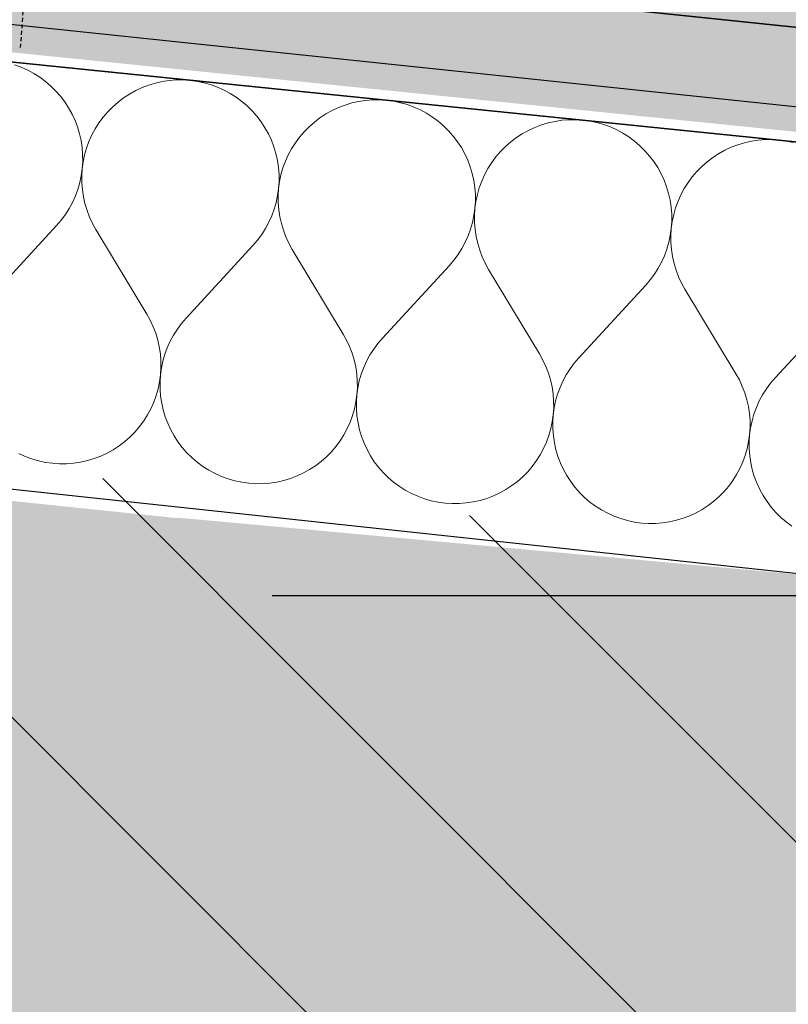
# Model space of a CAD drawing. Header units: millimetres. Extents: x -40276 to 214973, y -147941 to 35228.
# Tile 79 of 256: x -15891 to -15595, y 9356 to 9736. Entities that reach past the tile are written whole.
import ezdxf

# ---------------------------------------------------------------- set-up
doc = ezdxf.new("R2010")
doc.units = ezdxf.units.MM
doc.header["$MEASUREMENT"] = 0
doc.linetypes.add('Wipeout_Contour', pattern=[1000, 0, -1000])
doc.linetypes.add('Čárkovaná S', pattern=[2.5, 1.5, -1])
for name, color, linetype in [('1._POHLED ZÁPADNÍ_2_0_plochy', 7, 'Continuous'), ('1._POHLED ZÁPADNÍ_2_akustické prvky', 7, 'Continuous'), ('1._POHLED ZÁPADNÍ_2_Konstrukce - nosné', 7, 'Continuous'), ('1._POHLED ZÁPADNÍ_2_Nové_Interiér - schodiště', 7, 'Continuous'), ('1._POHLED ZÁPADNÍ_2_Nové_Kóty - SP', 7, 'Continuous'), ('1._POHLED ZÁPADNÍ_2_Nové_TZB - elektroinstalace', 7, 'Continuous'), ('1._POHLED ZÁPADNÍ_2_Nové_Výplně – Řezové', 7, 'Continuous'), ('1._POHLED ZÁPADNÍ_2_Výplně – Řezové', 7, 'Continuous')]:
    doc.layers.add(name, color=color, linetype=linetype)

# ---------------------------------------------------------------- blocks, each defined once
blk = doc.blocks.new('*X38', base_point=(-42174.69, -26223.67))
at = {"layer": '1._POHLED ZÁPADNÍ_2_Nové_Výplně – Řezové', "color": 21, "linetype": 'Continuous', "lineweight": 20, "true_color": 0xffaaaa}
for p, q in [((-15890.76, 9717.53), (-15893.31, 9718.46)), ((-15888.27, 9716.41), (-15890.76, 9717.53)), ((-15885.88, 9715.12), (-15888.27, 9716.41)), ((-15883.58, 9713.66), (-15885.88, 9715.12)), ((-15881.39, 9712.05), (-15883.58, 9713.66)), ((-15879.33, 9710.28), (-15881.39, 9712.05)), ((-15836.32, 9712.01), (-15838.97, 9711.42)), ((-15833.63, 9712.41), (-15836.32, 9712.01)), ((-15830.92, 9712.63), (-15833.63, 9712.41)), ((-15828.19, 9712.64), (-15830.92, 9712.63)), ((-15825.48, 9712.46), (-15828.19, 9712.64)), ((-15822.78, 9712.09), (-15825.48, 9712.46)), ((-15820.12, 9711.53), (-15822.78, 9712.09)), ((-15817.51, 9710.78), (-15820.12, 9711.53)), ((-15877.39, 9708.36), (-15879.33, 9710.28)), ((-15875.6, 9706.32), (-15877.39, 9708.36)), ((-15846.59, 9708.52), (-15848.97, 9707.2)), ((-15844.12, 9709.67), (-15846.59, 9708.52)), ((-15841.58, 9710.63), (-15844.12, 9709.67)), ((-15838.97, 9711.42), (-15841.58, 9710.63)), ((-15814.95, 9709.85), (-15817.51, 9710.78)), ((-15812.47, 9708.73), (-15814.95, 9709.85)), ((-15810.08, 9707.44), (-15812.47, 9708.73)), ((-15873.96, 9704.15), (-15875.6, 9706.32)), ((-15872.47, 9701.87), (-15873.96, 9704.15)), ((-15853.41, 9704.07), (-15855.46, 9702.28)), ((-15851.25, 9705.72), (-15853.41, 9704.07)), ((-15848.97, 9707.2), (-15851.25, 9705.72)), ((-15807.78, 9705.98), (-15810.08, 9707.44)), ((-15805.59, 9704.37), (-15807.78, 9705.98)), ((-15803.52, 9702.6), (-15805.59, 9704.37)), ((-15760.52, 9704.33), (-15763.17, 9703.74)), ((-15757.82, 9704.74), (-15760.52, 9704.33)), ((-15755.11, 9704.95), (-15757.82, 9704.74)), ((-15752.39, 9704.96), (-15755.11, 9704.95)), ((-15749.68, 9704.79), (-15752.39, 9704.96)), ((-15746.98, 9704.41), (-15749.68, 9704.79)), ((-15744.32, 9703.85), (-15746.98, 9704.41)), ((-15741.71, 9703.1), (-15744.32, 9703.85)), ((-15871.15, 9699.49), (-15872.47, 9701.87)), ((-15857.37, 9700.34), (-15859.14, 9698.27)), ((-15855.46, 9702.28), (-15857.37, 9700.34)), ((-15801.59, 9700.68), (-15803.52, 9702.6)), ((-15799.8, 9698.64), (-15801.59, 9700.68)), ((-15770.79, 9700.84), (-15773.17, 9699.52)), ((-15768.32, 9701.99), (-15770.79, 9700.84)), ((-15765.78, 9702.95), (-15768.32, 9701.99)), ((-15763.17, 9703.74), (-15765.78, 9702.95)), ((-15739.15, 9702.17), (-15741.71, 9703.1)), ((-15736.67, 9701.05), (-15739.15, 9702.17)), ((-15734.27, 9699.76), (-15736.67, 9701.05)), ((-15870.01, 9697.02), (-15871.15, 9699.49)), ((-15869.05, 9694.48), (-15870.01, 9697.02)), ((-15859.14, 9698.27), (-15860.75, 9696.08)), ((-15798.15, 9696.47), (-15799.8, 9698.64)), ((-15796.67, 9694.19), (-15798.15, 9696.47)), ((-15777.61, 9696.39), (-15779.66, 9694.6)), ((-15775.44, 9698.04), (-15777.61, 9696.39)), ((-15773.17, 9699.52), (-15775.44, 9698.04)), ((-15731.98, 9698.3), (-15734.27, 9699.76)), ((-15729.79, 9696.69), (-15731.98, 9698.3)), ((-15727.72, 9694.92), (-15729.79, 9696.69)), ((-15684.71, 9696.65), (-15687.37, 9696.06)), ((-15682.02, 9697.06), (-15684.71, 9696.65)), ((-15679.31, 9697.27), (-15682.02, 9697.06)), ((-15676.59, 9697.28), (-15679.31, 9697.27)), ((-15673.87, 9697.11), (-15676.59, 9697.28)), ((-15671.18, 9696.74), (-15673.87, 9697.11)), ((-15668.52, 9696.17), (-15671.18, 9696.74)), ((-15868.26, 9691.87), (-15869.05, 9694.48)), ((-15862.21, 9693.79), (-15863.5, 9691.39)), ((-15860.75, 9696.08), (-15862.21, 9693.79)), ((-15795.35, 9691.81), (-15796.67, 9694.19)), ((-15781.57, 9692.66), (-15783.34, 9690.59)), ((-15779.66, 9694.6), (-15781.57, 9692.66)), ((-15725.79, 9693.01), (-15727.72, 9694.92)), ((-15723.99, 9690.96), (-15725.79, 9693.01)), ((-15694.98, 9693.16), (-15697.36, 9691.84)), ((-15692.52, 9694.31), (-15694.98, 9693.16)), ((-15689.97, 9695.27), (-15692.52, 9694.31)), ((-15687.37, 9696.06), (-15689.97, 9695.27)), ((-15665.9, 9695.42), (-15668.52, 9696.17)), ((-15663.35, 9694.49), (-15665.9, 9695.42)), ((-15660.87, 9693.37), (-15663.35, 9694.49)), ((-15658.47, 9692.08), (-15660.87, 9693.37)), ((-15867.67, 9689.22), (-15868.26, 9691.87)), ((-15867.27, 9686.53), (-15867.67, 9689.22)), ((-15864.61, 9688.91), (-15865.54, 9686.35)), ((-15863.5, 9691.39), (-15864.61, 9688.91)), ((-15794.21, 9689.34), (-15795.35, 9691.81)), ((-15793.24, 9686.8), (-15794.21, 9689.34)), ((-15783.34, 9690.59), (-15784.95, 9688.4)), ((-15722.35, 9688.79), (-15723.99, 9690.96)), ((-15720.87, 9686.51), (-15722.35, 9688.79)), ((-15701.81, 9688.71), (-15703.85, 9686.92)), ((-15699.64, 9690.36), (-15701.81, 9688.71)), ((-15697.36, 9691.84), (-15699.64, 9690.36)), ((-15656.17, 9690.63), (-15658.47, 9692.08)), ((-15653.99, 9689.01), (-15656.17, 9690.63)), ((-15651.92, 9687.24), (-15653.99, 9689.01)), ((-15608.91, 9688.97), (-15611.56, 9688.38)), ((-15606.22, 9689.38), (-15608.91, 9688.97)), ((-15603.51, 9689.59), (-15606.22, 9689.38)), ((-15600.79, 9689.6), (-15603.51, 9689.59)), ((-15598.07, 9689.43), (-15600.79, 9689.6)), ((-15595.38, 9689.06), (-15598.07, 9689.43)), ((-15592.72, 9688.49), (-15595.38, 9689.06)), ((-15867.06, 9683.81), (-15867.27, 9686.53)), ((-15865.54, 9686.35), (-15866.29, 9683.74)), ((-15792.46, 9684.19), (-15793.24, 9686.8)), ((-15786.41, 9686.11), (-15787.7, 9683.71)), ((-15784.95, 9688.4), (-15786.41, 9686.11)), ((-15719.55, 9684.13), (-15720.87, 9686.51)), ((-15705.76, 9684.98), (-15707.53, 9682.91)), ((-15703.85, 9686.92), (-15705.76, 9684.98)), ((-15649.99, 9685.33), (-15651.92, 9687.24)), ((-15648.19, 9683.28), (-15649.99, 9685.33)), ((-15619.18, 9685.48), (-15621.56, 9684.16)), ((-15616.71, 9686.63), (-15619.18, 9685.48)), ((-15614.17, 9687.59), (-15616.71, 9686.63)), ((-15611.56, 9688.38), (-15614.17, 9687.59)), ((-15867.22, 9678.38), (-15867.04, 9681.09)), ((-15866.85, 9681.07), (-15867.22, 9678.38)), ((-15867.04, 9681.09), (-15867.06, 9683.81)), ((-15866.29, 9683.74), (-15866.85, 9681.07)), ((-15791.87, 9681.54), (-15792.46, 9684.19)), ((-15791.47, 9678.85), (-15791.87, 9681.54)), ((-15788.81, 9681.23), (-15789.74, 9678.67)), ((-15787.7, 9683.71), (-15788.81, 9681.23)), ((-15718.41, 9681.66), (-15719.55, 9684.13)), ((-15717.44, 9679.12), (-15718.41, 9681.66)), ((-15707.53, 9682.91), (-15709.15, 9680.73)), ((-15646.55, 9681.11), (-15648.19, 9683.28)), ((-15645.06, 9678.83), (-15646.55, 9681.11)), ((-15626.01, 9681.03), (-15628.05, 9679.24)), ((-15623.84, 9682.68), (-15626.01, 9681.03)), ((-15621.56, 9684.16), (-15623.84, 9682.68)), ((-15867.6, 9675.68), (-15867.22, 9678.38)), ((-15867.22, 9678.38), (-15867.4, 9675.66)), ((-15791.26, 9676.13), (-15791.47, 9678.85)), ((-15789.74, 9678.67), (-15790.49, 9676.06)), ((-15716.66, 9676.51), (-15717.44, 9679.12)), ((-15710.6, 9678.43), (-15711.89, 9676.03)), ((-15709.15, 9680.73), (-15710.6, 9678.43)), ((-15643.75, 9676.45), (-15645.06, 9678.83)), ((-15629.96, 9677.3), (-15631.73, 9675.23)), ((-15628.05, 9679.24), (-15629.96, 9677.3)), ((-15868.16, 9673.02), (-15867.6, 9675.68)), ((-15867.4, 9675.66), (-15867.38, 9672.94)), ((-15791.24, 9673.41), (-15791.26, 9676.13)), ((-15790.49, 9676.06), (-15791.05, 9673.4)), ((-15716.07, 9673.86), (-15716.66, 9676.51)), ((-15715.66, 9671.17), (-15716.07, 9673.86)), ((-15713.01, 9673.55), (-15713.94, 9670.99)), ((-15711.89, 9676.03), (-15713.01, 9673.55)), ((-15642.6, 9673.98), (-15643.75, 9676.45)), ((-15641.64, 9671.44), (-15642.6, 9673.98)), ((-15631.73, 9675.23), (-15633.35, 9673.05)), ((-15869.85, 9667.85), (-15868.91, 9670.41)), ((-15868.91, 9670.41), (-15868.16, 9673.02)), ((-15867.38, 9672.94), (-15867.17, 9670.23)), ((-15867.17, 9670.23), (-15866.76, 9667.54)), ((-15791.79, 9668), (-15791.42, 9670.7)), ((-15791.42, 9670.7), (-15791.6, 9667.98)), ((-15791.42, 9670.7), (-15791.24, 9673.41)), ((-15791.05, 9673.4), (-15791.42, 9670.7)), ((-15715.45, 9668.46), (-15715.66, 9671.17)), ((-15713.94, 9670.99), (-15714.69, 9668.38)), ((-15640.86, 9668.83), (-15641.64, 9671.44)), ((-15634.8, 9670.75), (-15636.09, 9668.35)), ((-15633.35, 9673.05), (-15634.8, 9670.75)), ((-15870.97, 9665.37), (-15869.85, 9667.85)), ((-15866.76, 9667.54), (-15866.17, 9664.89)), ((-15792.36, 9665.34), (-15791.79, 9668)), ((-15791.6, 9667.98), (-15791.58, 9665.26)), ((-15715.44, 9665.74), (-15715.45, 9668.46)), ((-15714.69, 9668.38), (-15715.25, 9665.72)), ((-15640.26, 9666.18), (-15640.86, 9668.83)), ((-15639.86, 9663.49), (-15640.26, 9666.18)), ((-15637.2, 9665.87), (-15638.14, 9663.31)), ((-15636.09, 9668.35), (-15637.2, 9665.87)), ((-15873.72, 9660.68), (-15872.26, 9662.98)), ((-15872.26, 9662.98), (-15870.97, 9665.37)), ((-15866.17, 9664.89), (-15865.38, 9662.28)), ((-15865.38, 9662.28), (-15864.41, 9659.74)), ((-15794.05, 9660.17), (-15793.11, 9662.73)), ((-15793.11, 9662.73), (-15792.36, 9665.34)), ((-15791.58, 9665.26), (-15791.37, 9662.55)), ((-15791.37, 9662.55), (-15790.96, 9659.86)), ((-15715.99, 9660.33), (-15715.62, 9663.02)), ((-15715.62, 9663.02), (-15715.79, 9660.31)), ((-15715.62, 9663.02), (-15715.44, 9665.74)), ((-15715.25, 9665.72), (-15715.62, 9663.02)), ((-15639.65, 9660.78), (-15639.86, 9663.49)), ((-15638.14, 9663.31), (-15638.89, 9660.7)), ((-15877.1, 9656.43), (-15875.33, 9658.5)), ((-15875.33, 9658.5), (-15873.72, 9660.68)), ((-15864.41, 9659.74), (-15863.26, 9657.27)), ((-15795.16, 9657.69), (-15794.05, 9660.17)), ((-15790.96, 9659.86), (-15790.36, 9657.21)), ((-15716.55, 9657.66), (-15715.99, 9660.33)), ((-15715.79, 9660.31), (-15715.78, 9657.59)), ((-15639.64, 9658.06), (-15639.65, 9660.78)), ((-15638.89, 9660.7), (-15639.45, 9658.04)), ((-15877.1, 9656.43), (-15902.92, 9628.41)), ((-15863.26, 9657.27), (-15861.94, 9654.89)), ((-15861.94, 9654.89), (-15842.28, 9622.27)), ((-15797.91, 9653), (-15796.45, 9655.3)), ((-15796.45, 9655.3), (-15795.16, 9657.69)), ((-15790.36, 9657.21), (-15789.58, 9654.6)), ((-15789.58, 9654.6), (-15788.61, 9652.06)), ((-15718.24, 9652.5), (-15717.31, 9655.05)), ((-15717.31, 9655.05), (-15716.55, 9657.66)), ((-15715.78, 9657.59), (-15715.56, 9654.87)), ((-15715.56, 9654.87), (-15715.16, 9652.18)), ((-15640.19, 9652.65), (-15639.82, 9655.34)), ((-15639.82, 9655.34), (-15639.99, 9652.63)), ((-15639.82, 9655.34), (-15639.64, 9658.06)), ((-15639.45, 9658.04), (-15639.82, 9655.34)), ((-15801.3, 9648.75), (-15799.53, 9650.82)), ((-15799.53, 9650.82), (-15797.91, 9653)), ((-15788.61, 9652.06), (-15787.46, 9649.59)), ((-15719.36, 9650.01), (-15718.24, 9652.5)), ((-15715.16, 9652.18), (-15714.56, 9649.53)), ((-15640.75, 9649.98), (-15640.19, 9652.65)), ((-15639.99, 9652.63), (-15639.97, 9649.91)), ((-15801.3, 9648.75), (-15827.11, 9620.73)), ((-15787.46, 9649.59), (-15786.14, 9647.22)), ((-15786.14, 9647.22), (-15766.47, 9614.59)), ((-15722.11, 9645.32), (-15720.65, 9647.62)), ((-15720.65, 9647.62), (-15719.36, 9650.01)), ((-15714.56, 9649.53), (-15713.78, 9646.92)), ((-15713.78, 9646.92), (-15712.81, 9644.38)), ((-15642.44, 9644.82), (-15641.5, 9647.37)), ((-15641.5, 9647.37), (-15640.75, 9649.98)), ((-15639.97, 9649.91), (-15639.76, 9647.19)), ((-15639.76, 9647.19), (-15639.35, 9644.5)), ((-15725.5, 9641.07), (-15723.73, 9643.14)), ((-15723.73, 9643.14), (-15722.11, 9645.32)), ((-15712.81, 9644.38), (-15711.66, 9641.91)), ((-15643.56, 9642.34), (-15642.44, 9644.82)), ((-15639.35, 9644.5), (-15638.76, 9641.85)), ((-15725.5, 9641.07), (-15751.31, 9613.05)), ((-15711.66, 9641.91), (-15710.34, 9639.54)), ((-15710.34, 9639.54), (-15690.67, 9606.91)), ((-15646.31, 9637.64), (-15644.85, 9639.94)), ((-15644.85, 9639.94), (-15643.56, 9642.34)), ((-15638.76, 9641.85), (-15637.97, 9639.24)), ((-15637.97, 9639.24), (-15637, 9636.7)), ((-15649.7, 9633.39), (-15647.93, 9635.46)), ((-15647.93, 9635.46), (-15646.31, 9637.64)), ((-15637, 9636.7), (-15635.86, 9634.24)), ((-15649.7, 9633.39), (-15675.51, 9605.38)), ((-15635.86, 9634.24), (-15634.54, 9631.86)), ((-15634.54, 9631.86), (-15614.87, 9599.23)), ((-15573.89, 9625.71), (-15599.71, 9597.7)), ((-15840.95, 9619.89), (-15842.28, 9622.27)), ((-15827.11, 9620.73), (-15828.89, 9618.67)), ((-15839.81, 9617.42), (-15840.95, 9619.89)), ((-15838.84, 9614.88), (-15839.81, 9617.42)), ((-15830.5, 9616.48), (-15831.96, 9614.19)), ((-15828.89, 9618.67), (-15830.5, 9616.48)), ((-15838.05, 9612.28), (-15838.84, 9614.88)), ((-15831.96, 9614.19), (-15833.25, 9611.79)), ((-15765.15, 9612.21), (-15766.47, 9614.59)), ((-15751.31, 9613.05), (-15753.08, 9610.99)), ((-15837.46, 9609.62), (-15838.05, 9612.28)), ((-15837.05, 9606.93), (-15837.46, 9609.62)), ((-15834.37, 9609.31), (-15835.31, 9606.76)), ((-15833.25, 9611.79), (-15834.37, 9609.31)), ((-15764, 9609.75), (-15765.15, 9612.21)), ((-15763.04, 9607.2), (-15764, 9609.75)), ((-15753.08, 9610.99), (-15754.7, 9608.8)), ((-15836.84, 9604.22), (-15837.05, 9606.93)), ((-15835.31, 9606.76), (-15836.06, 9604.14)), ((-15762.25, 9604.6), (-15763.04, 9607.2)), ((-15756.16, 9606.51), (-15757.45, 9604.11)), ((-15754.7, 9608.8), (-15756.16, 9606.51)), ((-15689.35, 9604.53), (-15690.67, 9606.91)), ((-15675.51, 9605.38), (-15677.28, 9603.31)), ((-15837, 9598.79), (-15836.82, 9601.5)), ((-15836.62, 9601.48), (-15837, 9598.79)), ((-15836.82, 9601.5), (-15836.84, 9604.22)), ((-15836.06, 9604.14), (-15836.62, 9601.48)), ((-15761.66, 9601.94), (-15762.25, 9604.6)), ((-15761.25, 9599.25), (-15761.66, 9601.94)), ((-15758.57, 9601.63), (-15759.51, 9599.08)), ((-15757.45, 9604.11), (-15758.57, 9601.63)), ((-15688.2, 9602.07), (-15689.35, 9604.53)), ((-15687.23, 9599.52), (-15688.2, 9602.07)), ((-15677.28, 9603.31), (-15678.9, 9601.12)), ((-15837.37, 9596.09), (-15837, 9598.79)), ((-15837, 9598.79), (-15837.18, 9596.07)), ((-15761.04, 9596.54), (-15761.25, 9599.25)), ((-15759.51, 9599.08), (-15760.26, 9596.46)), ((-15686.45, 9596.92), (-15687.23, 9599.52)), ((-15680.36, 9598.83), (-15681.65, 9596.43)), ((-15678.9, 9601.12), (-15680.36, 9598.83)), ((-15613.55, 9596.85), (-15614.87, 9599.23)), ((-15599.71, 9597.7), (-15601.48, 9595.63)), ((-15837.93, 9593.43), (-15837.37, 9596.09)), ((-15837.18, 9596.07), (-15837.16, 9593.35)), ((-15761.19, 9591.11), (-15761.02, 9593.82)), ((-15760.82, 9593.8), (-15761.19, 9591.11)), ((-15761.02, 9593.82), (-15761.04, 9596.54)), ((-15760.26, 9596.46), (-15760.82, 9593.8)), ((-15685.85, 9594.26), (-15686.45, 9596.92)), ((-15685.45, 9591.57), (-15685.85, 9594.26)), ((-15682.77, 9593.95), (-15683.7, 9591.4)), ((-15681.65, 9596.43), (-15682.77, 9593.95)), ((-15612.4, 9594.39), (-15613.55, 9596.85)), ((-15611.43, 9591.84), (-15612.4, 9594.39)), ((-15601.48, 9595.63), (-15603.1, 9593.44)), ((-15839.61, 9588.26), (-15838.67, 9590.81)), ((-15838.67, 9590.81), (-15837.93, 9593.43)), ((-15837.16, 9593.35), (-15836.95, 9590.64)), ((-15836.95, 9590.64), (-15836.55, 9587.95)), ((-15761.56, 9588.41), (-15761.19, 9591.11)), ((-15761.19, 9591.11), (-15761.37, 9588.39)), ((-15685.23, 9588.86), (-15685.45, 9591.57)), ((-15683.7, 9591.4), (-15684.46, 9588.78)), ((-15610.65, 9589.24), (-15611.43, 9591.84)), ((-15604.56, 9591.15), (-15605.85, 9588.75)), ((-15603.1, 9593.44), (-15604.56, 9591.15)), ((-15840.72, 9585.77), (-15839.61, 9588.26)), ((-15836.55, 9587.95), (-15835.96, 9585.29)), ((-15762.12, 9585.75), (-15761.56, 9588.41)), ((-15761.37, 9588.39), (-15761.36, 9585.67)), ((-15685.39, 9583.43), (-15685.22, 9586.14)), ((-15685.02, 9586.12), (-15685.39, 9583.43)), ((-15685.22, 9586.14), (-15685.23, 9588.86)), ((-15684.46, 9588.78), (-15685.02, 9586.12)), ((-15610.05, 9586.59), (-15610.65, 9589.24)), ((-15609.64, 9583.9), (-15610.05, 9586.59)), ((-15606.96, 9586.27), (-15607.9, 9583.72)), ((-15605.85, 9588.75), (-15606.96, 9586.27)), ((-15843.47, 9581.08), (-15842.01, 9583.38)), ((-15842.01, 9583.38), (-15840.72, 9585.77)), ((-15835.96, 9585.29), (-15835.17, 9582.69)), ((-15835.17, 9582.69), (-15834.21, 9580.14)), ((-15763.81, 9580.58), (-15762.87, 9583.13)), ((-15762.87, 9583.13), (-15762.12, 9585.75)), ((-15761.36, 9585.67), (-15761.15, 9582.96)), ((-15761.15, 9582.96), (-15760.75, 9580.27)), ((-15685.76, 9580.73), (-15685.39, 9583.43)), ((-15685.39, 9583.43), (-15685.57, 9580.71)), ((-15609.43, 9581.18), (-15609.64, 9583.9)), ((-15607.9, 9583.72), (-15608.65, 9581.1)), ((-15846.85, 9576.82), (-15845.08, 9578.89)), ((-15845.08, 9578.89), (-15843.47, 9581.08)), ((-15834.21, 9580.14), (-15833.06, 9577.67)), ((-15764.92, 9578.1), (-15763.81, 9580.58)), ((-15760.75, 9580.27), (-15760.15, 9577.61)), ((-15686.32, 9578.07), (-15685.76, 9580.73)), ((-15685.57, 9580.71), (-15685.56, 9577.99)), ((-15609.59, 9575.75), (-15609.41, 9578.46)), ((-15609.41, 9578.46), (-15609.43, 9581.18)), ((-15608.65, 9581.1), (-15609.22, 9578.44)), ((-15850.81, 9573.09), (-15848.76, 9574.89)), ((-15848.76, 9574.89), (-15846.85, 9576.82)), ((-15833.06, 9577.67), (-15831.75, 9575.29)), ((-15831.75, 9575.29), (-15830.26, 9573.01)), ((-15767.66, 9573.4), (-15766.21, 9575.7)), ((-15766.21, 9575.7), (-15764.92, 9578.1)), ((-15760.15, 9577.61), (-15759.37, 9575.01)), ((-15759.37, 9575.01), (-15758.41, 9572.46)), ((-15688, 9572.9), (-15687.07, 9575.45)), ((-15687.07, 9575.45), (-15686.32, 9578.07)), ((-15685.56, 9577.99), (-15685.35, 9575.28)), ((-15685.35, 9575.28), (-15684.94, 9572.59)), ((-15609.96, 9573.05), (-15609.59, 9575.75)), ((-15609.59, 9575.75), (-15609.77, 9573.03)), ((-15609.22, 9578.44), (-15609.59, 9575.75)), ((-15855.25, 9569.96), (-15852.97, 9571.45)), ((-15852.97, 9571.45), (-15850.81, 9573.09)), ((-15830.26, 9573.01), (-15828.62, 9570.85)), ((-15828.62, 9570.85), (-15826.83, 9568.8)), ((-15771.05, 9569.14), (-15769.28, 9571.21)), ((-15769.28, 9571.21), (-15767.66, 9573.4)), ((-15758.41, 9572.46), (-15757.26, 9570)), ((-15689.12, 9570.42), (-15688, 9572.9)), ((-15684.94, 9572.59), (-15684.35, 9569.93)), ((-15610.52, 9570.39), (-15609.96, 9573.05)), ((-15609.77, 9573.03), (-15609.75, 9570.31)), ((-15891.75, 9568.43), (-15889.27, 9567.32)), ((-15889.27, 9567.32), (-15886.71, 9566.38)), ((-15862.64, 9566.53), (-15860.1, 9567.5)), ((-15860.1, 9567.5), (-15857.63, 9568.64)), ((-15857.63, 9568.64), (-15855.25, 9569.96)), ((-15826.83, 9568.8), (-15824.89, 9566.89)), ((-15775, 9565.41), (-15772.96, 9567.21)), ((-15772.96, 9567.21), (-15771.05, 9569.14)), ((-15757.26, 9570), (-15755.94, 9567.61)), ((-15755.94, 9567.61), (-15754.46, 9565.33)), ((-15691.86, 9565.72), (-15690.4, 9568.02)), ((-15690.4, 9568.02), (-15689.12, 9570.42)), ((-15684.35, 9569.93), (-15683.57, 9567.33)), ((-15683.57, 9567.33), (-15682.6, 9564.78)), ((-15612.2, 9565.22), (-15611.27, 9567.77)), ((-15611.27, 9567.77), (-15610.52, 9570.39)), ((-15609.75, 9570.31), (-15609.54, 9567.6)), ((-15609.54, 9567.6), (-15609.14, 9564.91)), ((-15886.71, 9566.38), (-15884.1, 9565.63)), ((-15884.1, 9565.63), (-15881.43, 9565.07)), ((-15881.43, 9565.07), (-15878.74, 9564.7)), ((-15878.74, 9564.7), (-15876.02, 9564.52)), ((-15876.02, 9564.52), (-15873.3, 9564.54)), ((-15873.3, 9564.54), (-15870.59, 9564.75)), ((-15870.59, 9564.75), (-15867.9, 9565.15)), ((-15867.9, 9565.15), (-15865.25, 9565.75)), ((-15865.25, 9565.75), (-15862.64, 9566.53)), ((-15824.89, 9566.89), (-15822.83, 9565.12)), ((-15822.83, 9565.12), (-15820.64, 9563.5)), ((-15820.64, 9563.5), (-15818.34, 9562.04)), ((-15779.45, 9562.28), (-15777.17, 9563.77)), ((-15777.17, 9563.77), (-15775, 9565.41)), ((-15754.46, 9565.33), (-15752.82, 9563.17)), ((-15695.24, 9561.47), (-15693.48, 9563.53)), ((-15693.48, 9563.53), (-15691.86, 9565.72)), ((-15682.6, 9564.78), (-15681.46, 9562.32)), ((-15613.31, 9562.74), (-15612.2, 9565.22)), ((-15609.14, 9564.91), (-15608.55, 9562.25)), ((-15818.34, 9562.04), (-15815.95, 9560.75)), ((-15815.95, 9560.75), (-15813.46, 9559.64)), ((-15813.46, 9559.64), (-15810.91, 9558.7)), ((-15786.84, 9558.85), (-15784.3, 9559.82)), ((-15784.3, 9559.82), (-15781.83, 9560.97)), ((-15781.83, 9560.97), (-15779.45, 9562.28)), ((-15752.82, 9563.17), (-15751.02, 9561.12)), ((-15751.02, 9561.12), (-15749.09, 9559.21)), ((-15699.2, 9557.73), (-15697.16, 9559.53)), ((-15697.16, 9559.53), (-15695.24, 9561.47)), ((-15681.46, 9562.32), (-15680.14, 9559.94)), ((-15680.14, 9559.94), (-15678.66, 9557.66)), ((-15616.06, 9558.04), (-15614.6, 9560.34)), ((-15614.6, 9560.34), (-15613.31, 9562.74)), ((-15608.55, 9562.25), (-15607.77, 9559.65)), ((-15607.77, 9559.65), (-15606.8, 9557.1)), ((-15810.91, 9558.7), (-15808.29, 9557.95)), ((-15808.29, 9557.95), (-15805.63, 9557.39)), ((-15805.63, 9557.39), (-15802.94, 9557.02)), ((-15802.94, 9557.02), (-15800.22, 9556.84)), ((-15800.22, 9556.84), (-15797.5, 9556.86)), ((-15797.5, 9556.86), (-15794.79, 9557.07)), ((-15794.79, 9557.07), (-15792.1, 9557.47)), ((-15792.1, 9557.47), (-15789.44, 9558.07)), ((-15789.44, 9558.07), (-15786.84, 9558.85)), ((-15749.09, 9559.21), (-15747.02, 9557.44)), ((-15747.02, 9557.44), (-15744.84, 9555.82)), ((-15744.84, 9555.82), (-15742.54, 9554.36)), ((-15703.65, 9554.6), (-15701.37, 9556.09)), ((-15701.37, 9556.09), (-15699.2, 9557.73)), ((-15678.66, 9557.66), (-15677.02, 9555.49)), ((-15619.44, 9553.79), (-15617.67, 9555.85)), ((-15617.67, 9555.85), (-15616.06, 9558.04)), ((-15606.8, 9557.1), (-15605.66, 9554.64)), ((-15742.54, 9554.36), (-15740.14, 9553.07)), ((-15740.14, 9553.07), (-15737.66, 9551.96)), ((-15737.66, 9551.96), (-15735.11, 9551.02)), ((-15711.04, 9551.17), (-15708.49, 9552.14)), ((-15708.49, 9552.14), (-15706.03, 9553.29)), ((-15706.03, 9553.29), (-15703.65, 9554.6)), ((-15677.02, 9555.49), (-15675.22, 9553.44)), ((-15675.22, 9553.44), (-15673.29, 9551.53)), ((-15623.4, 9550.06), (-15621.35, 9551.85)), ((-15621.35, 9551.85), (-15619.44, 9553.79)), ((-15605.66, 9554.64), (-15604.34, 9552.26)), ((-15604.34, 9552.26), (-15602.86, 9549.98)), ((-15735.11, 9551.02), (-15732.49, 9550.27)), ((-15732.49, 9550.27), (-15729.83, 9549.71)), ((-15729.83, 9549.71), (-15727.13, 9549.34)), ((-15727.13, 9549.34), (-15724.42, 9549.16)), ((-15724.42, 9549.16), (-15721.7, 9549.18)), ((-15721.7, 9549.18), (-15718.99, 9549.39)), ((-15718.99, 9549.39), (-15716.3, 9549.8)), ((-15716.3, 9549.8), (-15713.64, 9550.39)), ((-15713.64, 9550.39), (-15711.04, 9551.17)), ((-15673.29, 9551.53), (-15671.22, 9549.76)), ((-15671.22, 9549.76), (-15669.03, 9548.14)), ((-15669.03, 9548.14), (-15666.74, 9546.69)), ((-15627.84, 9546.93), (-15625.57, 9548.41)), ((-15625.57, 9548.41), (-15623.4, 9550.06)), ((-15602.86, 9549.98), (-15601.21, 9547.81)), ((-15666.74, 9546.69), (-15664.34, 9545.4)), ((-15664.34, 9545.4), (-15661.86, 9544.28)), ((-15661.86, 9544.28), (-15659.3, 9543.35)), ((-15635.23, 9543.49), (-15632.69, 9544.46)), ((-15632.69, 9544.46), (-15630.22, 9545.61)), ((-15630.22, 9545.61), (-15627.84, 9546.93)), ((-15601.21, 9547.81), (-15599.42, 9545.76)), ((-15599.42, 9545.76), (-15597.48, 9543.85)), ((-15659.3, 9543.35), (-15656.69, 9542.59)), ((-15656.69, 9542.59), (-15654.03, 9542.03)), ((-15654.03, 9542.03), (-15651.33, 9541.66)), ((-15651.33, 9541.66), (-15648.62, 9541.48)), ((-15648.62, 9541.48), (-15645.9, 9541.5)), ((-15645.9, 9541.5), (-15643.18, 9541.71)), ((-15643.18, 9541.71), (-15640.49, 9542.12)), ((-15640.49, 9542.12), (-15637.84, 9542.71)), ((-15637.84, 9542.71), (-15635.23, 9543.49)), ((-15597.48, 9543.85), (-15595.42, 9542.08)), ((-15595.42, 9542.08), (-15593.23, 9540.46))]:
    blk.add_line(p, q, dxfattribs=at)

msp = doc.modelspace()

# ---------------------------------------------------------------- hatches: boundary and pattern name
at = {"layer": '1._POHLED ZÁPADNÍ_2_0_plochy', "linetype": 'Continuous', "lineweight": 20, "true_color": 0xffaaaa}
h = msp.add_hatch(dxfattribs=at)
h.set_pattern_fill('Izolační_tvárnice_0002', color=21, style=0, pattern_type=2)
h.set_pattern_definition([(315, (-10360.18, 9405.31), (63.6396, 63.6396), [])])
h.paths.add_polyline_path([(-10906.33, 18690.21), (-10970.68, 9084.15), (-20311.44, 10009.93), (-20479.41, 269.75), (-242.33, 419.76), (-238.38, 17796.01)])
at = {"layer": '1._POHLED ZÁPADNÍ_2_0_plochy', "linetype": 'Continuous', "lineweight": 0, "true_color": 0x3c3525}
msp.add_hatch(color=39, dxfattribs=at).paths.add_polyline_path([(-25869.24, 653.02), (-25868.09, 309.88), (-22137.4, 321.89), (-22138.46, 646.93), (-20885.98, 651), (-20713.53, 10463.4), (-18181.94, 10198.51), (-18222.48, 9798.31), (-17178.56, 9692.55), (-17162.72, 9848.86), (-12837.13, 9407.86), (-12817.99, 11448.13), (-11148.08, 11448.18), (-11147.86, 12036.27), (-10988.08, 12036.27), (-10988.08, 13086.27), (-11147.46, 13086.27), (-11147.13, 13937.19), (-10988.08, 13937.19), (-10988.08, 14849.19), (-11146.79, 14849.19), (-11146.58, 15386.81), (-10988.08, 15386.81), (-10988.08, 16436.81), (-11146.18, 16436.81), (-11145.89, 17210.22), (-20953.17, 17986.91), (-23795.81, 18203.26)])
at = {"layer": '1._POHLED ZÁPADNÍ_2_Výplně – Řezové', "linetype": 'Continuous', "lineweight": 13}
for points in [[(-17217.54, 9310.88), (-15507.72, 9132.91), (-15468.9, 9505.9), (-17178.72, 9683.86)], [(-15830.59, 9543.75), (-15510.35, 8982.24), (-15501.06, 9513.61)]]:
    msp.add_hatch(color=254, dxfattribs=at).paths.add_polyline_path(points)

# ---------------------------------------------------------------- linework, layer by layer
at = {"layer": '1._POHLED ZÁPADNÍ_2_0_plochy', "color": 7, "linetype": 'Continuous', "lineweight": 13, "flags": 128}
msp.add_lwpolyline([(-18222.48, 9798.31), (-17178.56, 9692.55), (-17162.72, 9848.86), (-12837.13, 9407.86), (-12817.99, 11448.13), (-11148.08, 11448.18), (-11147.86, 12036.27), (-10988.08, 12036.27), (-10988.08, 13086.27), (-11147.46, 13086.27), (-11147.13, 13937.19), (-10988.08, 13937.19), (-10988.08, 14849.19), (-11146.79, 14849.19), (-11146.58, 15386.81), (-10988.08, 15386.81), (-10988.08, 16436.81), (-11146.18, 16436.81), (-11145.89, 17210.22), (-20953.17, 17986.91)], dxfattribs=at)
at = {"layer": '1._POHLED ZÁPADNÍ_2_Nové_Interiér - schodiště', "color": 1, "linetype": 'Continuous', "lineweight": 25}
for p, q in [((-14563.72, 9625.19), (-17050.1, 9885.76)), ((-17053.28, 9855.48), (-14566.9, 9594.9)), ((-15668.78, 9741), (-15392.52, 9712.05))]:
    msp.add_line(p, q, dxfattribs=at)

# ---------------------------------------------------------------- next in the draw order: wipeouts: each hides what was drawn before it
at = {"color": 254, "linetype": 'Wipeout_Contour', "lineweight": 0, "ltscale": 73877.909514}
msp.add_wipeout([(-17162.43, 9851.73), (-17178.56, 9692.55), (-14335.54, 9404.54), (-14319.42, 9563.72)], dxfattribs=at).dxf.layer = '1._POHLED ZÁPADNÍ_2_Nové_Výplně – Řezové'

# ---------------------------------------------------------------- next in the draw order: linework, layer by layer
at = {"layer": '1._POHLED ZÁPADNÍ_2_akustické prvky', "color": 1, "linetype": 'Continuous', "lineweight": 35}
msp.add_line((-17162.72, 9848.86), (-12837.13, 9407.86), dxfattribs=at)
at = {"layer": '1._POHLED ZÁPADNÍ_2_Konstrukce - nosné', "color": 7, "linetype": 'Continuous', "lineweight": 25}
msp.add_line((-17178.56, 9692.54), (-10970.58, 9026.54), dxfattribs=at)
at = {"layer": '1._POHLED ZÁPADNÍ_2_Nové_Kóty - SP', "color": 1, "linetype": 'Continuous', "lineweight": 25}
msp.add_line((-15306.41, 9513.61), (-15793.91, 9513.61), dxfattribs=at)
at = {"layer": '1._POHLED ZÁPADNÍ_2_Nové_TZB - elektroinstalace', "color": 1, "linetype": 'Čárkovaná S', "lineweight": 25, "flags": 128}
msp.add_lwpolyline([(-15890.99, 9725.11), (-15657.89, 13109.83)], dxfattribs=at)

# ---------------------------------------------------------------- next in the draw order: block references
at = {"layer": '1._POHLED ZÁPADNÍ_2_0_plochy', "color": 9, "linetype": 'Continuous', "lineweight": 13}
msp.add_blockref('*X38', (-42174.69, -26223.67), dxfattribs=at)

doc.saveas('drawing.dxf')
